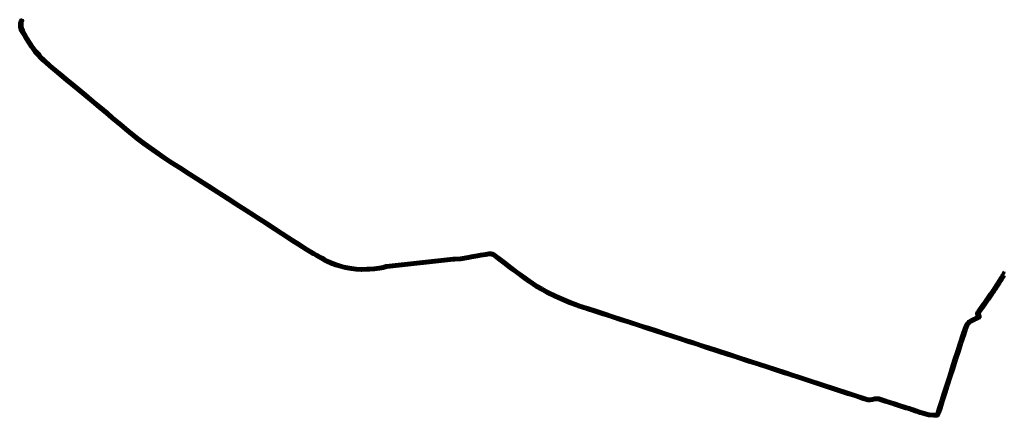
# Model space of a CAD drawing. Extents: x 73120 to 113741, y 434688 to 489241.
# Tile 1 of 256: x 73120 to 78043, y 434688 to 436673. Entities that reach past the tile are written whole.
import ezdxf

# ---------------------------------------------------------------- set-up
doc = ezdxf.new("R2010")
doc.units = 0
doc.header["$LTSCALE"] = 0.5
doc.layers.add('B-WE-OG-INFO_EIS VOORZORGSMAATREGEL-GV', color=7, linetype='Continuous', lineweight=70, true_color=0xfa194b)

msp = doc.modelspace()

# ---------------------------------------------------------------- linework, layer by layer
at = {"layer": 'B-WE-OG-INFO_EIS VOORZORGSMAATREGEL-GV', "flags": 128}
msp.add_lwpolyline([(78044.2, 435392.3), (78042.2, 435389), (78041.1, 435387.3), (78040.1, 435385.6), (78040.1, 435385.6), (78037, 435380.5), (78037, 435380.5), (78036, 435378.8), (78034.9, 435377.1), (78033.9, 435375.4), (78033.9, 435375.4), (78031.8, 435372.1), (78030.8, 435370.4), (78030.8, 435370.4), (78029.7, 435368.7), (78029.7, 435368.7), (78028.7, 435367), (78027.6, 435365.4), (78027.6, 435365.4), (78026.6, 435363.7), (78025.6, 435362), (78025.5, 435362), (78024.5, 435360.3), (78023.4, 435358.7), (78022.4, 435357), (78022.4, 435357), (78021.3, 435355.3), (78020.3, 435353.7), (78019.2, 435352), (78019.2, 435352), (78018.1, 435350.3), (78017.1, 435348.7), (78017.1, 435348.7), (78016, 435347), (78016, 435347), (78014.9, 435345.3), (78014.9, 435345.3), (78013.8, 435343.7), (78012.8, 435342), (78012.8, 435342), (78011.7, 435340.4), (78011.7, 435340.3), (78010.6, 435338.7), (78009.5, 435337.1), (78009.5, 435337), (78008.4, 435335.4), (78007.3, 435333.8), (78007.3, 435333.7), (78006.2, 435332.1), (78006.2, 435332.1), (78005.1, 435330.5), (78004, 435328.8), (78004, 435328.8), (78002.9, 435327.2), (78001.8, 435325.5), (78001.8, 435325.5), (78000.7, 435323.9), (77999.6, 435322.3), (77999.6, 435322.2), (77996.3, 435317.3), (77996.2, 435317.3), (77995.1, 435315.7), (77995.1, 435315.7), (77994, 435314.1), (77994, 435314.1), (77992.9, 435312.5), (77991.8, 435310.8), (77991.8, 435310.8), (77990.7, 435309.2), (77988.4, 435306), (77988.4, 435305.9), (77986.1, 435302.7), (77985, 435301.1), (77983.9, 435299.5), (77983.9, 435299.5), (77982.8, 435297.8), (77982.8, 435297.8), (77981.6, 435296.2), (77980.5, 435294.6), (77980.5, 435294.6), (77979.4, 435293), (77978.2, 435291.4), (77978.2, 435291.4), (77977.1, 435289.8), (77976, 435288.1), (77976, 435288.1), (77974.8, 435286.5), (77973.7, 435284.9), (77971.4, 435281.7), (77971.4, 435281.7), (77970.3, 435280), (77969.2, 435278.4), (77968, 435276.8), (77968, 435276.8), (77966.9, 435275.2), (77965.8, 435273.6), (77964.7, 435272), (77963.5, 435270.3), (77963.5, 435270.3), (77962.4, 435268.7), (77961.3, 435267.1), (77959, 435263.9), (77959, 435263.9), (77957.9, 435262.3), (77955.6, 435259), (77955.6, 435259), (77954.5, 435257.4), (77953.4, 435255.8), (77953.4, 435255.8), (77952.2, 435254.2), (77952.2, 435254.2), (77951.1, 435252.5), (77951.1, 435252.5), (77950, 435250.9), (77948.8, 435249.3), (77947.7, 435247.7), (77947.7, 435247.7), (77946.6, 435246.1), (77945.4, 435244.5), (77945.4, 435244.4), (77944.3, 435242.9), (77943.1, 435241.3), (77943.1, 435241.2), (77942, 435239.6), (77940.8, 435238), (77940.8, 435238), (77939.7, 435236.4), (77939.7, 435236.4), (77938.5, 435234.8), (77937.4, 435233.2), (77936.2, 435231.6), (77936.2, 435231.6), (77935, 435230), (77932.7, 435226.8), (77931.6, 435225.2), (77931.5, 435225.1), (77930.4, 435223.6), (77929.3, 435222), (77928.1, 435220.4), (77927, 435218.8), (77927, 435218.8), (77925.9, 435217.2), (77924.7, 435215.6), (77924.7, 435215.6), (77922.5, 435212.3), (77921.3, 435210.7), (77921.3, 435210.7), (77920.2, 435209.1), (77920.2, 435209.1), (77919.1, 435207.5), (77917, 435204.4), (77916.9, 435204.3), (77916, 435203.1), (77915.9, 435202.9), (77915.8, 435202.8), (77915.8, 435202.7), (77915.7, 435202.6), (77915.7, 435202.4), (77915.7, 435202.3), (77915.7, 435202.1), (77915.7, 435202), (77915.7, 435201.9), (77915.7, 435201.7), (77915.8, 435201.6), (77915.9, 435201.4), (77916.1, 435201), (77916.1, 435200.9), (77921, 435190.2), (77921, 435190.1), (77921.1, 435189.8), (77921.3, 435189.4), (77921.4, 435189.1), (77921.5, 435188.7), (77921.5, 435188.4), (77921.6, 435188), (77921.7, 435187.7), (77921.7, 435187.3), (77921.7, 435187), (77921.7, 435186.6), (77921.7, 435186.3), (77921.7, 435185.8), (77921.6, 435185.6), (77921.6, 435185.1), (77921.5, 435184.8), (77921.4, 435184.4), (77921.3, 435184.1), (77921.2, 435183.7), (77921.1, 435183.5), (77920.9, 435183.1), (77920.7, 435182.8), (77920.5, 435182.4), (77920.4, 435182.2), (77920.1, 435181.8), (77920, 435181.6), (77919.7, 435181.3), (77919.5, 435181.1), (77919.2, 435180.7), (77919, 435180.5), (77918.6, 435180.3), (77918.4, 435180.1), (77918, 435179.8), (77917.8, 435179.7), (77917.4, 435179.5), (77917.2, 435179.3), (77917, 435179.3), (77917, 435179.2), (77916, 435178.8), (77916, 435178.7), (77907.5, 435174.9), (77898.3, 435170.8), (77896.8, 435170.1), (77895.1, 435169.2), (77879.6, 435161.3), (77871.6, 435155.7), (77864.6, 435148.4), (77859.5, 435140.4), (77853.4, 435124.8), (77843.5, 435095.7), (77830, 435054), (77817.1, 435013.8), (77817.1, 435013.8), (77803, 434970.4), (77789.2, 434926.5), (77789.2, 434926.5), (77776.4, 434886.9), (77761.6, 434841.1), (77749.1, 434801.9), (77736.5, 434762.2), (77736.5, 434762.2), (77725.5, 434728.3), (77717.9, 434703.6), (77717.6, 434702.9), (77713.2, 434693.7), (77712.2, 434692.3), (77710.8, 434691.3), (77705.3, 434688.8), (77703, 434688.4), (77691.4, 434688.8), (77691.2, 434688.8), (77669.7, 434690.5), (77669.6, 434690.5), (77665.6, 434690.9), (77664.7, 434691.1), (77623.3, 434703.1), (77623.3, 434703.1), (77617, 434704.9), (77616.1, 434705.2), (77615.9, 434705.3), (77610.5, 434707), (77603, 434709.4), (77601.6, 434709.8), (77601.4, 434709.9), (77600, 434710.4), (77598.9, 434710.7), (77598.2, 434710.9), (77598, 434711), (77583.5, 434716.2), (77565.2, 434722.4), (77551.2, 434726.5), (77551.1, 434726.5), (77515.2, 434738.2), (77490.8, 434746.1), (77447.8, 434759.8), (77423.3, 434767.4), (77413.5, 434770.4), (77397.7, 434770.4), (77383.8, 434768.3), (77383.7, 434768.3), (77371.9, 434766.6), (77371.3, 434766.5), (77362.2, 434766.3), (77361, 434766.4), (77353.8, 434768.1), (77353.5, 434768.2), (77337.5, 434773), (77337.3, 434773.1), (77301.7, 434785.1), (77261.1, 434798.2), (77261, 434798.2), (77060.2, 434863.9), (77060.2, 434864), (77011.5, 434880.1), (76979.5, 434890.2), (76979.4, 434890.3), (76945.4, 434901.4), (76900.2, 434916.2), (76852.1, 434931.8), (76815.8, 434943.6), (76765.1, 434960.1), (76707.7, 434978.7), (76707.7, 434978.7), (76664.4, 434992.8), (76607.2, 435011.4), (76555.9, 435028.1), (76555.9, 435028.1), (76513.4, 435042.1), (76468.6, 435056.5), (76468.6, 435056.5), (76426.2, 435070.2), (76426.2, 435070.2), (76384.1, 435083.9), (76343.1, 435097.1), (76300.5, 435110.8), (76300.5, 435110.8), (76258.9, 435124.3), (76258.8, 435124.4), (76215.5, 435138.6), (76215.1, 435138.6), (76173.6, 435152.1), (76128.4, 435166.8), (76080.8, 435182), (76080.7, 435182.1), (76037.2, 435196.8), (75997.4, 435209.5), (75997.4, 435209.5), (75956.5, 435222.8), (75913.1, 435236.9), (75912.9, 435237), (75868.5, 435253.2), (75868.2, 435253.3), (75797.5, 435283.9), (75797.3, 435284), (75756, 435304.7), (75755.8, 435304.8), (75726.8, 435320.4), (75726.6, 435320.5), (75702.4, 435335.1), (75702.2, 435335.2), (75663.2, 435361), (75663.1, 435361.1), (75644.7, 435374), (75644.6, 435374.1), (75602.1, 435405.5), (75570.7, 435428.5), (75570.6, 435428.6), (75539.6, 435453.5), (75512.4, 435473.6), (75495, 435486), (75486.5, 435492.1), (75480.9, 435494.9), (75475.5, 435496.3), (75466.2, 435495.8), (75459, 435494.8), (75450.5, 435493.5), (75426.2, 435489.5), (75408.8, 435486.4), (75408.7, 435486.4), (75378.5, 435481.2), (75363.4, 435478.4), (75325.6, 435471.3), (75325, 435471.2), (75293.9, 435469.3), (75293.2, 435469.3), (75288, 435469.7), (74954.9, 435432.5), (74938.9, 435428), (74938.3, 435427.9), (74919.3, 435424.8), (74919, 435424.7), (74893.9, 435422), (74893.9, 435422), (74869.4, 435419.7), (74869.3, 435419.7), (74856.6, 435418.8), (74856.3, 435418.8), (74829, 435418.3), (74828.6, 435418.3), (74801.8, 435419.9), (74801.4, 435419.9), (74776.8, 435423.2), (74776.6, 435423.3), (74747.3, 435428.4), (74747.1, 435428.4), (74730.1, 435432.1), (74729.8, 435432.2), (74698.9, 435441.4), (74698.6, 435441.5), (74681.4, 435447.9), (74681.1, 435448), (74648.5, 435462.4), (74647.8, 435462.8), (74633.6, 435471.9), (74619.8, 435479.2), (74619.5, 435479.3), (74602.9, 435489.2), (74586.5, 435498), (74586.3, 435498.1), (74550.9, 435519.7), (74550.8, 435519.8), (74514.5, 435543.1), (74479.5, 435565.3), (74479.5, 435565.3), (74428.8, 435597.9), (74395.1, 435619.6), (74395.1, 435619.6), (74362.9, 435640.5), (74362.9, 435640.5), (74332.1, 435660.7), (74305.2, 435677.8), (74305.2, 435677.8), (74290.3, 435687.6), (74248.8, 435713.9), (74248.8, 435713.9), (74198, 435746.7), (74198, 435746.7), (74161.1, 435770.6), (74161.1, 435770.6), (74108.7, 435804.8), (74059.6, 435835.8), (74059.6, 435835.8), (74002.1, 435873.3), (73965.3, 435896.9), (73916.4, 435928.3), (73874.1, 435955.2), (73874, 435955.2), (73838.9, 435978.5), (73838.9, 435978.6), (73783.9, 436016.1), (73783.8, 436016.1), (73738.9, 436048.5), (73738.8, 436048.6), (73706, 436073.4), (73705.8, 436073.5), (73656.5, 436113.9), (73622.9, 436141.4), (73622.9, 436141.5), (73579, 436178.1), (73579, 436178.1), (73551.6, 436201.5), (73515.9, 436231.5), (73482.4, 436259.7), (73444.2, 436291.7), (73387.1, 436338.9), (73352.6, 436367.3), (73320.8, 436393.5), (73320.8, 436393.6), (73306.2, 436405.7), (73306.2, 436405.7), (73267.7, 436437.9), (73267.5, 436438), (73235, 436467.4), (73234.9, 436467.5), (73220.6, 436481.4), (73220.3, 436481.7), (73212.3, 436490.9), (73195.7, 436508.8), (73195.4, 436509.2), (73177.9, 436532.6), (73177.7, 436532.9), (73165.2, 436552.1), (73165.2, 436552.1), (73147.6, 436580.2), (73147.5, 436580.4), (73140.3, 436592.7), (73140.3, 436592.7), (73136.7, 436598.9), (73127.6, 436613.8), (73127.2, 436614.6), (73122.3, 436627.6), (73122, 436628.4), (73120.4, 436637.6), (73120.3, 436638), (73120.2, 436639.7), (73119.7, 436643.4), (73119.7, 436643.8), (73119.6, 436646.4), (73119.6, 436646.6), (73119.7, 436648), (73119.7, 436648.3), (73119.8, 436649.7), (73119.8, 436650), (73120, 436651.4), (73120, 436651.5), (73120.9, 436657.5), (73121, 436657.7), (73121.5, 436660.1), (73121.6, 436660.6), (73122.3, 436662.9), (73122.4, 436663.4), (73123.4, 436665.6), (73123.4, 436665.9), (73124.4, 436668), (73126.5, 436672.6), (73135.6, 436668.4), (73132.6, 436661.8), (73131.8, 436659.8), (73131.2, 436657.9), (73130.8, 436655.8), (73129.9, 436650), (73129.7, 436648.8), (73129.7, 436647.7), (73129.6, 436646.5), (73129.7, 436644.3), (73130.1, 436640.9), (73130.1, 436640.8), (73130.3, 436639.1), (73131.8, 436630.7), (73136.3, 436618.6), (73145.3, 436604.1), (73145.4, 436603.9), (73148.9, 436597.7), (73156.1, 436585.5), (73173.6, 436557.5), (73186, 436538.5), (73203.3, 436515.4), (73219.7, 436497.6), (73219.8, 436497.5), (73227.7, 436488.4), (73241.8, 436474.7), (73274.2, 436445.5), (73312.6, 436413.3), (73327.2, 436401.3), (73359, 436375.1), (73393.5, 436346.7), (73393.5, 436346.7), (73450.6, 436299.4), (73450.6, 436299.3), (73488.8, 436267.3), (73488.8, 436267.3), (73522.3, 436239.1), (73558, 436209.1), (73558, 436209.1), (73585.4, 436185.7), (73629.3, 436149.2), (73662.9, 436121.7), (73712.1, 436081.3), (73744.8, 436056.6), (73789.6, 436024.3), (73844.5, 435986.8), (73879.5, 435963.6), (73921.8, 435936.7), (73921.8, 435936.7), (73970.7, 435905.3), (74007.5, 435881.7), (74007.5, 435881.7), (74065, 435844.2), (74114.1, 435813.2), (74114.1, 435813.2), (74166.5, 435779), (74203.4, 435755.1), (74254.2, 435722.3), (74295.7, 435696), (74295.7, 435696), (74310.6, 435686.2), (74337.5, 435669.1), (74337.5, 435669.1), (74368.3, 435648.9), (74400.5, 435628), (74434.2, 435606.3), (74484.9, 435573.7), (74519.9, 435551.5), (74519.9, 435551.5), (74556.2, 435528.2), (74591.4, 435506.7), (74607.8, 435498), (74608, 435497.9), (74624.6, 435488), (74638.4, 435480.6), (74638.8, 435480.4), (74652.9, 435471.4), (74685, 435457.2), (74701.9, 435450.9), (74732.4, 435441.8), (74749.2, 435438.2), (74778.3, 435433.1), (74802.6, 435429.9), (74829, 435428.3), (74856, 435428.8), (74868.5, 435429.7), (74892.9, 435432), (74917.8, 435434.7), (74936.4, 435437.7), (74952.5, 435442.2), (74953.3, 435442.4), (75287.3, 435479.7), (75288.2, 435479.7), (75293.6, 435479.3), (75324.1, 435481.2), (75361.6, 435488.2), (75361.6, 435488.2), (75376.7, 435491), (75376.8, 435491), (75407, 435496.2), (75424.5, 435499.3), (75424.6, 435499.3), (75448.9, 435503.3), (75449, 435503.3), (75457.6, 435504.6), (75457.6, 435504.6), (75465, 435505.7), (75465.5, 435505.8), (75475.8, 435506.3), (75477.2, 435506.1), (75483.8, 435504.4), (75484.8, 435504.1), (75491.3, 435500.9), (75492, 435500.5), (75500.8, 435494.2), (75500.8, 435494.2), (75518.2, 435481.7), (75518.3, 435481.6), (75545.6, 435461.5), (75545.7, 435461.4), (75576.7, 435436.5), (75608.1, 435413.5), (75608.1, 435413.5), (75650.5, 435382.2), (75668.8, 435369.3), (75707.7, 435343.6), (75731.7, 435329.1), (75760.5, 435313.6), (75801.6, 435293), (75872.1, 435262.5), (75916.2, 435246.4), (75959.5, 435232.4), (76000.4, 435219.1), (76040.3, 435206.3), (76040.4, 435206.2), (76083.9, 435191.6), (76131.4, 435176.4), (76131.4, 435176.4), (76176.6, 435161.7), (76217.7, 435148.3), (76218.2, 435148.2), (76262, 435133.9), (76303.5, 435120.4), (76346.1, 435106.7), (76387.1, 435093.5), (76387.1, 435093.5), (76429.2, 435079.8), (76471.6, 435066.1), (76516.4, 435051.7), (76516.5, 435051.7), (76559.1, 435037.7), (76610.2, 435021), (76667.4, 435002.4), (76710.7, 434988.3), (76768.1, 434969.7), (76768.1, 434969.7), (76818.8, 434953.2), (76855.1, 434941.4), (76903.2, 434925.8), (76903.3, 434925.8), (76948.6, 434911), (76948.6, 434910.9), (76982.5, 434899.8), (77014.5, 434889.7), (77014.6, 434889.6), (77063.4, 434873.4), (77264.1, 434807.8), (77304.8, 434794.6), (77304.9, 434794.5), (77340.4, 434782.6), (77356.2, 434777.8), (77362.6, 434776.3), (77370.8, 434776.5), (77382.3, 434778.1), (77396.5, 434780.3), (77397.3, 434780.4), (77414.2, 434780.4), (77415.6, 434780.2), (77426.2, 434777), (77426.3, 434777), (77450.8, 434769.4), (77450.8, 434769.4), (77493.8, 434755.7), (77493.8, 434755.7), (77518.2, 434747.8), (77518.2, 434747.8), (77554.1, 434736.1), (77568.1, 434732), (77568.3, 434731.9), (77586.7, 434725.6), (77586.8, 434725.6), (77601.3, 434720.5), (77601.9, 434720.3), (77603, 434719.9), (77603.1, 434719.9), (77604.6, 434719.4), (77606, 434718.9), (77606, 434718.9), (77613.5, 434716.5), (77613.5, 434716.5), (77618.9, 434714.8), (77619.8, 434714.6), (77619.8, 434714.5), (77626.1, 434712.7), (77667.1, 434700.8), (77670.5, 434700.5), (77691.9, 434698.8), (77702.2, 434698.4), (77705, 434699.7), (77708.4, 434706.9), (77715.9, 434731.3), (77715.9, 434731.3), (77726.9, 434765.2), (77739.5, 434804.9), (77739.5, 434804.9), (77752, 434844.1), (77752, 434844.1), (77766.8, 434889.9), (77779.6, 434929.5), (77793.4, 434973.4), (77793.4, 434973.4), (77807.5, 435016.8), (77820.4, 435057), (77820.4, 435057), (77834, 435098.8), (77834.1, 435098.9), (77844, 435128.1), (77844, 435128.3), (77850.3, 435144.5), (77850.8, 435145.4), (77856.5, 435154.2), (77857.1, 435154.9), (77864.7, 435162.9), (77865.4, 435163.6), (77874.1, 435169.7), (77874.7, 435170.1), (77890.6, 435178.1), (77890.6, 435178.1), (77892.4, 435179), (77892.5, 435179.1), (77894, 435179.8), (77894.1, 435179.9), (77903.4, 435184), (77911.2, 435187.6), (77907, 435196.7), (77906.8, 435197.2), (77906.7, 435197.4), (77906.5, 435197.9), (77906.3, 435198.3), (77906.2, 435198.9), (77906, 435199.3), (77905.9, 435199.9), (77905.8, 435200.3), (77905.7, 435200.9), (77905.7, 435201.3), (77905.7, 435201.9), (77905.7, 435202.3), (77905.7, 435202.9), (77905.7, 435203.4), (77905.8, 435203.9), (77905.9, 435204.4), (77906, 435204.9), (77906.1, 435205.4), (77906.3, 435205.9), (77906.5, 435206.3), (77906.7, 435206.9), (77906.9, 435207.3), (77907.1, 435207.8), (77907.4, 435208.2), (77907.7, 435208.7), (77907.8, 435208.9), (77908.7, 435210.1), (77910.8, 435213.2), (77910.9, 435213.2), (77912, 435214.9), (77913.1, 435216.5), (77914.3, 435218.1), (77914.3, 435218.1), (77916.6, 435221.3), (77917.7, 435222.9), (77917.7, 435222.9), (77918.8, 435224.5), (77919.9, 435226.2), (77920, 435226.2), (77921.1, 435227.8), (77921.1, 435227.9), (77922.3, 435229.5), (77922.3, 435229.5), (77923.5, 435231.1), (77924.6, 435232.6), (77927, 435235.8), (77927, 435235.9), (77928.1, 435237.4), (77929.2, 435239), (77929.2, 435239), (77930.4, 435240.6), (77931.5, 435242.2), (77932.7, 435243.8), (77933.8, 435245.4), (77933.8, 435245.4), (77935, 435247), (77936.1, 435248.6), (77936.1, 435248.7), (77937.2, 435250.2), (77938.4, 435251.8), (77938.4, 435251.9), (77939.5, 435253.5), (77940.6, 435255.1), (77941.8, 435256.7), (77941.8, 435256.7), (77942.9, 435258.3), (77944, 435259.9), (77945.2, 435261.5), (77946.3, 435263.1), (77946.3, 435263.1), (77947.4, 435264.7), (77949.7, 435268), (77949.7, 435268), (77950.8, 435269.6), (77953.1, 435272.8), (77954.2, 435274.5), (77954.2, 435274.5), (77955.3, 435276.1), (77956.4, 435277.7), (77957.6, 435279.3), (77958.7, 435280.9), (77958.7, 435280.9), (77959.8, 435282.5), (77961, 435284.2), (77962.1, 435285.8), (77962.1, 435285.8), (77963.2, 435287.4), (77965.5, 435290.6), (77965.5, 435290.6), (77966.6, 435292.3), (77966.6, 435292.3), (77967.8, 435293.9), (77968.9, 435295.5), (77968.9, 435295.5), (77970, 435297.1), (77971.2, 435298.7), (77971.2, 435298.7), (77972.3, 435300.3), (77973.4, 435302), (77973.4, 435302), (77974.6, 435303.6), (77975.7, 435305.2), (77976.8, 435306.8), (77976.8, 435306.8), (77977.9, 435308.4), (77980.2, 435311.7), (77982.4, 435314.9), (77983.5, 435316.5), (77984.6, 435318.1), (77984.7, 435318.1), (77985.8, 435319.7), (77986.9, 435321.4), (77988, 435323), (77991.3, 435327.8), (77992.4, 435329.5), (77992.4, 435329.5), (77993.5, 435331.1), (77994.6, 435332.7), (77994.6, 435332.8), (77995.7, 435334.4), (77996.8, 435336), (77996.8, 435336), (77997.9, 435337.6), (77999, 435339.3), (78000.1, 435340.9), (78000.1, 435340.9), (78001.1, 435342.6), (78002.2, 435344.2), (78002.2, 435344.2), (78003.3, 435345.8), (78004.4, 435347.5), (78005.4, 435349.1), (78005.4, 435349.1), (78006.5, 435350.8), (78007.6, 435352.4), (78008.7, 435354.1), (78009.7, 435355.7), (78009.7, 435355.7), (78010.8, 435357.4), (78011.8, 435359), (78011.8, 435359), (78012.9, 435360.7), (78013.9, 435362.3), (78015, 435364), (78016, 435365.7), (78016, 435365.7), (78017.1, 435367.3), (78018.1, 435369), (78018.1, 435369), (78019.2, 435370.7), (78020.2, 435372.3), (78020.2, 435372.3), (78021.3, 435374), (78022.3, 435375.7), (78023.3, 435377.3), (78025.4, 435380.7), (78026.4, 435382.4), (78027.4, 435384), (78028.5, 435385.7), (78031.6, 435390.8), (78032.6, 435392.4), (78033.6, 435394.1), (78035.6, 435397.5), (78036.6, 435399.2), (78038.7, 435402.6), (78039.7, 435404.3), (78039.7, 435404.3), (78040.7, 435406), (78041.7, 435407.7), (78042.7, 435409.4), (78042.7, 435409.4), (78043.7, 435411.1)], dxfattribs=at)

doc.saveas('drawing.dxf')
